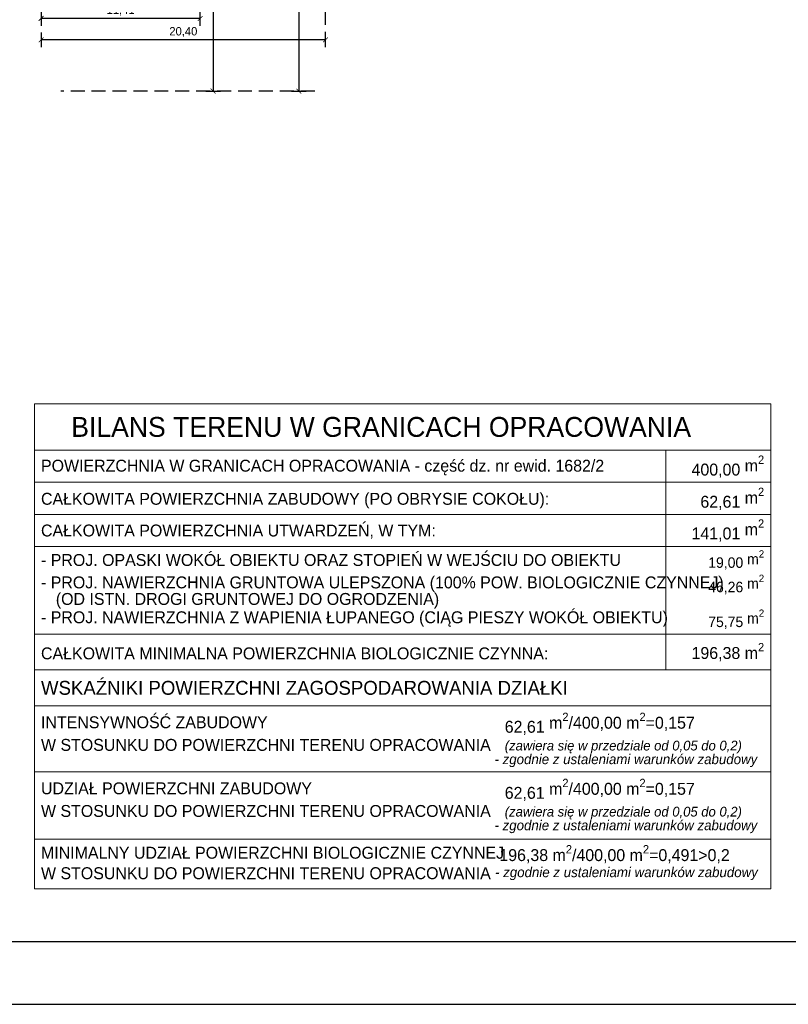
# Model space of a CAD drawing. Extents: x 7460161 to 7461537, y 5624691 to 5625913.
# Tile 5 of 26: x 7460298 to 7460354, y 5625685 to 5625755. Entities that reach past the tile are written whole.
import ezdxf
from ezdxf.enums import TextEntityAlignment as Align

# ---------------------------------------------------------------- set-up
doc = ezdxf.new("R2010")
doc.units = 0
doc.header["$MEASUREMENT"] = 0
doc.linetypes.add('DASHEDX2', pattern=[1.5, 1, -0.5])
for name, color, linetype in [('opisy_R&F', 3, 'Continuous'), ('ozn_graficzne_R&F', 5, 'Continuous'), ('widoki_przerywana_R&F', 4, 'DASHEDX2'), ('wymiary_R&F', 3, 'Continuous')]:
    doc.layers.add(name, color=color, linetype=linetype)
doc.styles.add('TECH', font='FL Pismo Techniczne.ttf')
doc.dimstyles.new('K_1-500', dxfattribs={"dimscale": 5, "dimtxt": 0.12, "dimasz": 0.007, "dimexe": 10, "dimexo": 50, "dimgap": 0.04, "dimtad": 1, "dimrnd": 0.01, "dimzin": 1, "dimtxsty": 'TECH', "dimblk": 'SS', "dimcen": 0, "dimdle": 10, "dimse1": 1, "dimse2": 1, "dimclrd": 256, "dimclre": 256, "dimclrt": 7, "dimazin": 0, "dimtfac": 1, "dimtix": 1, "dimtmove": 1, "dimatfit": 3, "dimfxl": 1, "dimtfill": 1, "dimtfillclr": 256, "dimtolj": 1, "dimtzin": 0, "dimlwd": -1, "dimarcsym": 0})

# ---------------------------------------------------------------- blocks, each defined once
blk = doc.blocks.new('SS')
blk.add_line((0, -15), (0, 15))
at = {"const_width": 1.5}
blk.add_lwpolyline([(-5, -5), (5, 5)], dxfattribs=at)
blk = doc.blocks.new('*D27')
at = {"layer": 'Defpoints', "color": 0, "linetype": 'ByBlock'}
for p in [(7460320.392, 5625796.778), (7460318.48, 5625749.997), (7460320.392, 5625749.997)]:
    blk.add_point(p, dxfattribs=at)
at = {"layer": 'wymiary_R&F', "linetype": 'ByBlock'}
blk.add_line((7460318.48, 5625796.743), (7460318.48, 5625750.032), dxfattribs=at)
at = {"layer": 'wymiary_R&F', "linetype": 'ByBlock', "xscale": 0.035, "yscale": 0.035, "zscale": 0.035}
for p, rotation in [((7460318.48, 5625796.778), 89.99999999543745), ((7460318.48, 5625749.997), 269.9999999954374)]:
    blk.add_blockref('SS', p, dxfattribs=dict(at, rotation=rotation))
at = {"layer": 'wymiary_R&F', "color": 7, "linetype": 'ByBlock', "insert": (7460317.92, 5625773.387), "char_height": 0.6, "attachment_point": 5, "rotation": 90, "style": 'TECH', "bg_fill": 3, "box_fill_scale": 1.25, "bg_fill_color": 256, "bg_fill_true_color": 13158600, "bg_fill_transparency": 0}
blk.add_mtext('\\A1;46,78', dxfattribs=at)
blk = doc.blocks.new('*D28')
at = {"layer": 'Defpoints', "color": 0, "linetype": 'ByBlock'}
for p in [(7460311.398, 5625799.256), (7460311.398, 5625749.997), (7460312.328, 5625749.997)]:
    blk.add_point(p, dxfattribs=at)
at = {"layer": 'wymiary_R&F', "linetype": 'ByBlock'}
blk.add_line((7460312.328, 5625799.221), (7460312.328, 5625750.032), dxfattribs=at)
at = {"layer": 'wymiary_R&F', "linetype": 'ByBlock', "xscale": 0.035, "yscale": 0.035, "zscale": 0.035}
for p, rotation in [((7460312.328, 5625799.256), 89.99999999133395), ((7460312.328, 5625749.997), 269.9999999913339)]:
    blk.add_blockref('SS', p, dxfattribs=dict(at, rotation=rotation))
at = {"layer": 'wymiary_R&F', "color": 7, "linetype": 'ByBlock', "insert": (7460311.768, 5625774.626), "char_height": 0.6, "attachment_point": 5, "rotation": 90, "style": 'TECH', "bg_fill": 3, "box_fill_scale": 1.25, "bg_fill_color": 256, "bg_fill_true_color": 13158600, "bg_fill_transparency": 0}
blk.add_mtext('\\A1;49,26', dxfattribs=at)
blk = doc.blocks.new('*D29')
at = {"layer": 'Defpoints', "color": 0, "linetype": 'ByBlock'}
for p in [(7460311.398, 5625799.256), (7460299.986, 5625755.206), (7460299.986, 5625749.997)]:
    blk.add_point(p, dxfattribs=at)
at = {"layer": 'wymiary_R&F', "linetype": 'ByBlock'}
blk.add_line((7460311.363, 5625755.206), (7460300.021, 5625755.206), dxfattribs=at)
at = {"layer": 'wymiary_R&F', "linetype": 'ByBlock', "xscale": 0.035, "yscale": 0.035, "zscale": 0.035, "rotation": 180}
blk.add_blockref('SS', (7460299.986, 5625755.206), dxfattribs=at)
at = {"layer": 'wymiary_R&F', "linetype": 'ByBlock', "xscale": 0.035, "yscale": 0.035, "zscale": 0.035}
blk.add_blockref('SS', (7460311.398, 5625755.206), dxfattribs=at)
at = {"layer": 'wymiary_R&F', "color": 7, "linetype": 'ByBlock', "insert": (7460305.692, 5625755.766), "char_height": 0.6, "attachment_point": 5, "style": 'TECH', "bg_fill": 3, "box_fill_scale": 1.25, "bg_fill_color": 256, "bg_fill_true_color": 13158600, "bg_fill_transparency": 0}
blk.add_mtext('\\A1;11,41', dxfattribs=at)
blk = doc.blocks.new('*D30')
at = {"layer": 'Defpoints', "color": 0, "linetype": 'ByBlock', "transparency": 16777216}
for p in [(7460320.392, 5625796.778), (7460299.992, 5625753.671), (7460299.992, 5625749.997)]:
    blk.add_point(p, dxfattribs=at)
at = {"layer": 'wymiary_R&F', "linetype": 'ByBlock', "transparency": 16777216}
blk.add_line((7460320.357, 5625753.671), (7460300.027, 5625753.671), dxfattribs=at)
at = {"layer": 'wymiary_R&F', "linetype": 'ByBlock', "transparency": 16777216, "xscale": 0.035, "yscale": 0.035, "zscale": 0.035, "rotation": 180}
blk.add_blockref('SS', (7460299.992, 5625753.671), dxfattribs=at)
at = {"layer": 'wymiary_R&F', "linetype": 'ByBlock', "transparency": 16777216, "xscale": 0.035, "yscale": 0.035, "zscale": 0.035}
blk.add_blockref('SS', (7460320.392, 5625753.671), dxfattribs=at)
at = {"layer": 'wymiary_R&F', "color": 7, "linetype": 'ByBlock', "transparency": 16777216, "insert": (7460310.192, 5625754.231), "char_height": 0.6, "attachment_point": 5, "style": 'TECH', "bg_fill": 3, "box_fill_scale": 1.25, "bg_fill_color": 256, "bg_fill_true_color": 13158600, "bg_fill_transparency": 0}
blk.add_mtext('\\A1;20,40', dxfattribs=at)

msp = doc.modelspace()

# ---------------------------------------------------------------- linework, layer by layer
at = {"layer": 'Defpoints'}
msp.add_lwpolyline([(7460160.67, 5625684.501), (7460457.67, 5625684.501), (7460457.67, 5625894.501), (7460160.67, 5625894.501)], close=True, dxfattribs=at)
at = {"layer": 'opisy_R&F', "color": 3, "lineweight": 0}
for p, q in [((7460352.339, 5625727.573), (7460299.505, 5625727.573)), ((7460299.505, 5625727.573), (7460299.505, 5625692.793)), ((7460352.339, 5625727.573), (7460352.339, 5625692.793)), ((7460352.339, 5625724.248), (7460299.505, 5625724.248)), ((7460344.815, 5625724.248), (7460344.815, 5625708.48)), ((7460352.339, 5625721.941), (7460299.505, 5625721.941)), ((7460352.339, 5625719.634), (7460299.505, 5625719.634)), ((7460352.339, 5625719.634), (7460299.505, 5625719.634)), ((7460352.339, 5625717.327), (7460299.505, 5625717.327)), ((7460352.339, 5625711.045), (7460299.505, 5625711.045)), ((7460352.339, 5625711.045), (7460299.505, 5625711.045)), ((7460352.339, 5625708.48), (7460299.505, 5625708.48)), ((7460352.339, 5625708.48), (7460299.505, 5625708.48)), ((7460352.339, 5625708.48), (7460299.505, 5625708.48)), ((7460352.339, 5625705.915), (7460299.505, 5625705.915)), ((7460352.339, 5625705.915), (7460299.505, 5625705.915)), ((7460352.339, 5625701.176), (7460299.505, 5625701.176)), ((7460352.339, 5625696.338), (7460299.505, 5625696.338)), ((7460352.339, 5625692.793), (7460299.505, 5625692.793))]:
    msp.add_line(p, q, dxfattribs=at)
at = {"layer": 'ozn_graficzne_R&F'}
msp.add_lwpolyline([(7460171.67, 5625689.001), (7460453.17, 5625689.001), (7460453.17, 5625890.001), (7460171.67, 5625890.001)], close=True, dxfattribs=at)

# ---------------------------------------------------------------- texts
at = {"layer": 'opisy_R&F', "color": 2, "style": 'TECH'}
msp.add_text('BILANS TERENU W GRANICACH OPRACOWANIA', height=1.425, dxfattribs=at).set_placement((7460324.384, 5625725.911), align=Align.MIDDLE_CENTER)
at = {"layer": 'opisy_R&F', "color": 3, "style": 'TECH'}
for s, p in [('POWIERZCHNIA W GRANICACH OPRACOWANIA - część dz. nr ewid. 1682/2 ', (7460299.98, 5625723.128)), ('CAŁKOWITA POWIERZCHNIA ZABUDOWY (PO OBRYSIE COKOŁU):', (7460299.98, 5625720.754)), ('CAŁKOWITA POWIERZCHNIA UTWARDZEŃ, W TYM:', (7460299.98, 5625718.481)), ('CAŁKOWITA MINIMALNA POWIERZCHNIA BIOLOGICZNIE CZYNNA:', (7460299.98, 5625709.667)), ('INTENSYWNOŚĆ ZABUDOWY', (7460299.98, 5625704.728)), ('W STOSUNKU DO POWIERZCHNI TERENU OPRACOWANIA', (7460299.98, 5625703.106)), ('UDZIAŁ POWIERZCHNI ZABUDOWY', (7460299.98, 5625699.989)), ('W STOSUNKU DO POWIERZCHNI TERENU OPRACOWANIA', (7460299.98, 5625698.367)), ('MINIMALNY UDZIAŁ POWIERZCHNI BIOLOGICZNIE CZYNNEJ', (7460299.98, 5625695.371)), ('W STOSUNKU DO POWIERZCHNI TERENU OPRACOWANIA', (7460299.98, 5625693.903))]:
    msp.add_text(s, height=0.855, dxfattribs=at).set_placement(p, align=Align.MIDDLE_LEFT)
at = {"layer": 'opisy_R&F', "color": 9, "style": 'TECH'}
for s, p in [('- PROJ. OPASKI WOKÓŁ OBIEKTU ORAZ STOPIEŃ W WEJŚCIU DO OBIEKTU', (7460299.98, 5625716.366)), ('- PROJ. NAWIERZCHNIA GRUNTOWA ULEPSZONA (100%%% POW. BIOLOGICZNIE CZYNNEJ)', (7460299.98, 5625714.758)), ('(OD ISTN. DROGI GRUNTOWEJ DO OGRODZENIA)', (7460301.043, 5625713.572)), ('- PROJ. NAWIERZCHNIA Z WAPIENIA ŁUPANEGO (CIĄG PIESZY WOKÓŁ OBIEKTU)', (7460299.98, 5625712.258))]:
    msp.add_text(s, height=0.855, dxfattribs=at).set_placement(p, align=Align.MIDDLE_LEFT)
at = {"layer": 'opisy_R&F', "color": 2, "style": 'TECH'}
msp.add_text('WSKAŹNIKI POWIERZCHNI ZAGOSPODAROWANIA DZIAŁKI', height=0.9975, dxfattribs=at).set_placement((7460299.98, 5625707.197), align=Align.MIDDLE_LEFT)
at = {"layer": 'opisy_R&F', "color": 3, "char_height": 0.855, "style": 'TECH'}
for s, insert, width, attachment_point in [('400,00 {\\A1;m\\H0.7x;\\S2^ ;}', (7460351.864, 5625723.061), 5.795, 6), ('62,61 {\\A1;m\\H0.7x;\\S2^ ;}', (7460351.864, 5625720.754), 5.795, 6), ('141,01 {\\A1;m\\H0.7x;\\S2^ ;}', (7460351.864, 5625718.481), 5.795, 6), ('62,61{\\A1; m\\H0.7x;\\S2^ ;\\H1.4286x;/400,00 m\\H0.7x;\\S2^ ;\\H1.4286x;=0,157 \\P\\fFL Pismo Techniczne|b0|i1|c238|p34;\\H0.81868x;(zawiera się w przedziale od 0,05 do 0,2)}', (7460333.251, 5625703.954), 18.53319, 4), ('62,61{\\A1; m\\H0.7x;\\S2^ ;\\H1.4286x;/400,00 m\\H0.7x;\\S2^ ;\\H1.4286x;=0,157 \\P\\fFL Pismo Techniczne|b0|i1|c238|p34;\\H0.81868x;(zawiera się w przedziale od 0,05 do 0,2)}', (7460333.251, 5625699.215), 18.53319, 4), ('\\A1;196,38 m{\\H0.7x;\\S2^ ;\\H1.4286x;/}400,00 m{\\H0.7x;\\S2^ ;\\H1.4286x;=0,491>0,2}', (7460332.864, 5625695.267), 18.53319, 4)]:
    msp.add_mtext(s, dxfattribs=dict(at, insert=insert, width=width, attachment_point=attachment_point))
at = {"layer": 'opisy_R&F', "color": 9, "char_height": 0.75, "width": 5.795, "attachment_point": 6, "style": 'TECH'}
for s, insert in [('19,00 {\\A1;m\\H0.7x;\\S2^ ;}', (7460351.864, 5625716.365)), ('46,26 {\\A1;m\\H0.7x;\\S2^ ;}', (7460351.864, 5625714.615)), ('75,75 {\\A1;m\\H0.7x;\\S2^ ;}', (7460351.864, 5625712.115))]:
    msp.add_mtext(s, dxfattribs=dict(at, insert=insert))
at = {"layer": 'opisy_R&F', "color": 1, "style": 'TECH'}
for s, insert, char_height, width, attachment_point in [('\\A1;{\\C3;196,38 m\\H0.7x;\\S2^ ;}', (7460351.864, 5625709.762), 0.855, 7.04926, 6), ('{\\fFL Pismo Techniczne|b0|i1|c238|p34;\\C3;- zgodnie z ustaleniami warunków zabudowy}', (7460332.556, 5625693.868), 0.7125, 21.08435, 4)]:
    msp.add_mtext(s, dxfattribs=dict(at, insert=insert, char_height=char_height, width=width, attachment_point=attachment_point))
at = {"layer": 'opisy_R&F', "char_height": 0.7125, "width": 26.09798, "attachment_point": 4, "style": 'TECH'}
for insert in [(7460332.516, 5625701.973), (7460332.516, 5625697.235)]:
    msp.add_mtext('{\\fFL Pismo Techniczne|b0|i1|c238|p34;\\C3;- zgodnie z ustaleniami warunków zabudowy}', dxfattribs=dict(at, insert=insert))

# ---------------------------------------------------------------- next in the draw order: dimensions: what is measured, and where the dimension line sits
at = {"layer": 'wymiary_R&F', "linetype": 'ByBlock'}
dim = msp.add_linear_dim(base=(7460299.986, 5625755.206), p1=(7460311.398, 5625799.256), p2=(7460299.986, 5625749.997), dimstyle='K_1-500', dxfattribs=at)
dim.commit()
dim.dimension.update_dxf_attribs({"geometry": '*D29', "text_midpoint": (7460305.692, 5625755.766)})

# ---------------------------------------------------------------- next in the draw order: dimensions: what is measured, and where the dimension line sits
dim = msp.add_linear_dim(base=(7460299.992, 5625753.671), p1=(7460320.392, 5625796.778), p2=(7460299.992, 5625749.997), dimstyle='K_1-500', dxfattribs=at)
dim.commit()
dim.dimension.update_dxf_attribs({"geometry": '*D30', "text_midpoint": (7460310.192, 5625754.231)})

# ---------------------------------------------------------------- next in the draw order: linework, layer by layer
at = {"layer": 'widoki_przerywana_R&F'}
for points in [[(7460320.392, 5625753.253), (7460320.392, 5625796.778)], [(7460319.614, 5625749.997), (7460301.407, 5625749.997)]]:
    msp.add_lwpolyline(points, dxfattribs=at)

# ---------------------------------------------------------------- next in the draw order: dimensions: what is measured, and where the dimension line sits
at = {"layer": 'wymiary_R&F', "linetype": 'ByBlock'}
for p1, p2, distance, picture, middle in [((7460311.398, 5625799.256), (7460311.398, 5625749.997), 0.93, '*D28', (7460311.768, 5625774.626)), ((7460320.392, 5625796.778), (7460320.392, 5625749.997), -1.912, '*D27', (7460317.92, 5625773.387))]:
    dim = msp.add_aligned_dim(p1=p1, p2=p2, distance=distance, dimstyle='K_1-500', dxfattribs=at)
    dim.commit()
    dim.dimension.update_dxf_attribs({"geometry": picture, "text_midpoint": middle})

doc.saveas('drawing.dxf')
